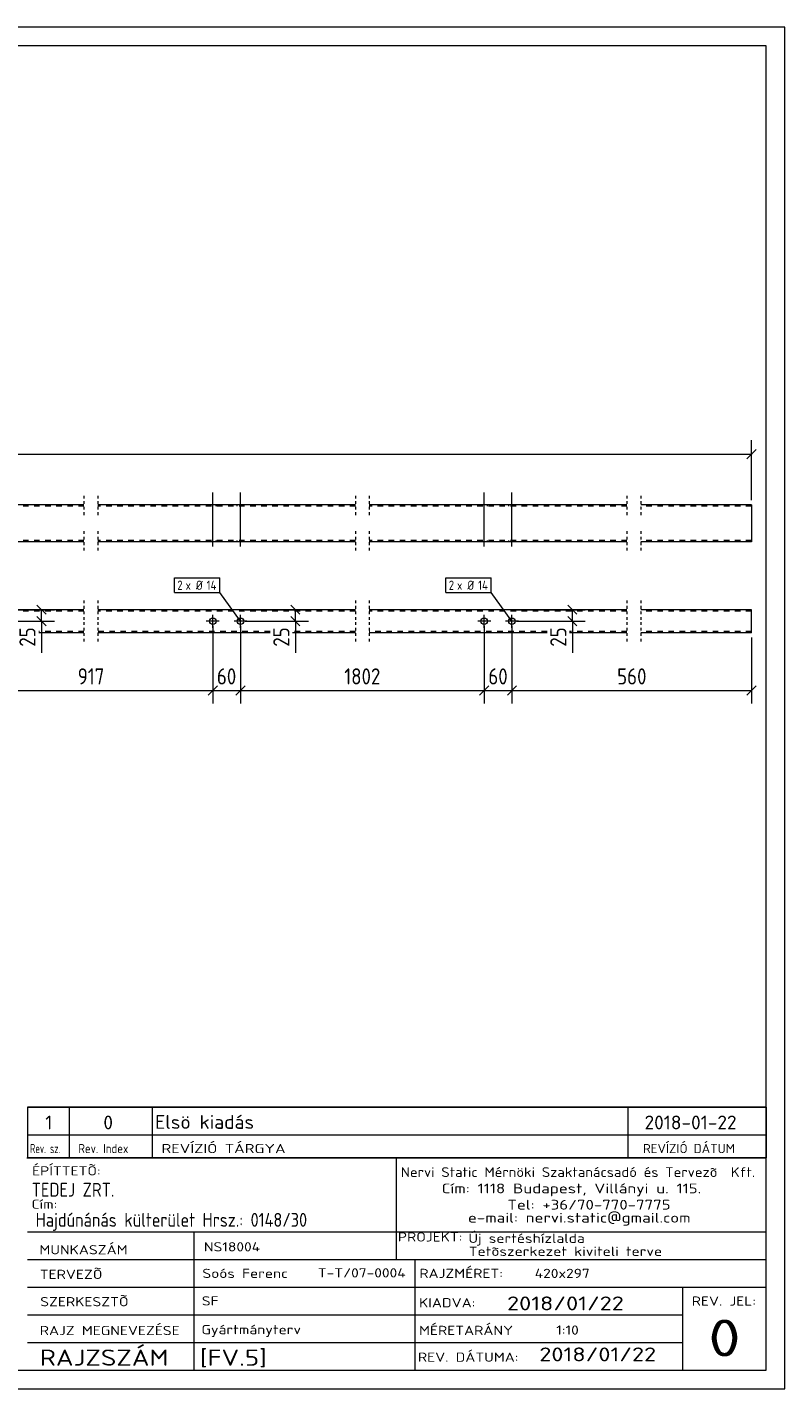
# Model space of a CAD drawing. Header units: millimetres. Extents: x 1 to 419, y 1 to 296.
# Tile 2 of 2: x 255 to 419, y 1 to 296. Entities that reach past the tile are written whole.
import ezdxf

# ---------------------------------------------------------------- set-up
doc = ezdxf.new("R2010")
doc.units = ezdxf.units.MM
doc.header["$LTSCALE"] = 0.6
for name, pattern in [('XKITLINE00', [0]), ('XKITLINE01', [4, 1, -1, 1, -1]), ('XKITLINE02', [4, 2, -2])]:
    doc.linetypes.add(name, pattern=pattern)
for name, color, linetype, lineweight in [('Bolt', 7, 'Continuous', 0), ('BoltMark', 3, 'Continuous', 0), ('DrawingSheet', 5, 'Continuous', 0), ('OtherObjectType', 1, 'Continuous', 0), ('Part', 2, 'Continuous', 0), ('Z-DIMENSIONS', 1, 'Continuous', 0)]:
    doc.layers.add(name, color=color, linetype=linetype, lineweight=lineweight)
doc.styles.add('ISOCPEUR', font='ISOCPEUR.TTF')

msp = doc.modelspace()

# ---------------------------------------------------------------- linework, layer by layer
at = {"layer": 'Bolt', "color": 3, "linetype": 'XKITLINE00', "lineweight": 0}
for p, q in [((295.1, 183.46), (295.1, 195.21)), ((301.1, 183.46), (301.1, 195.21)), ((353.9, 183.46), (353.9, 195.21)), ((359.9, 183.46), (359.9, 195.21)), ((294.4, 192.2), (294.4, 192.5)), ((295.8, 192.2), (295.8, 192.5)), ((300.4, 192.2), (300.4, 192.5)), ((301.8, 192.2), (301.8, 192.5)), ((353.2, 192.2), (353.2, 192.5)), ((354.6, 192.2), (354.6, 192.5)), ((359.2, 192.2), (359.2, 192.5)), ((360.6, 192.2), (360.6, 192.5)), ((294.4, 184.5), (294.4, 184.8)), ((295.8, 184.5), (295.8, 184.8)), ((300.4, 184.5), (300.4, 184.8)), ((301.8, 184.5), (301.8, 184.8)), ((353.2, 184.5), (353.2, 184.8)), ((354.6, 184.5), (354.6, 184.8)), ((359.2, 184.5), (359.2, 184.8)), ((360.6, 184.5), (360.6, 184.8)), ((295.1, 165.9), (295.1, 168.7)), ((301.1, 165.9), (301.1, 168.7)), ((353.9, 165.9), (353.9, 168.7)), ((359.9, 165.9), (359.9, 168.7)), ((296.5, 167.3), (293.7, 167.3)), ((302.5, 167.3), (299.7, 167.3)), ((355.3, 167.3), (352.5, 167.3)), ((361.3, 167.3), (358.5, 167.3))]:
    msp.add_line(p, q, dxfattribs=at)
for centre in [(295.1, 167.3), (301.1, 167.3), (353.9, 167.3), (359.9, 167.3)]:
    msp.add_circle(centre, 0.7, dxfattribs=at)
at = {"layer": 'BoltMark', "color": 7, "linetype": 'XKITLINE00', "lineweight": 0}
for p, q in [((286.81, 176.7), (296.6, 176.7)), ((286.81, 173.5), (286.81, 176.7)), ((296.6, 173.5), (296.6, 176.7)), ((345.61, 176.7), (355.4, 176.7)), ((345.61, 173.5), (345.61, 176.7)), ((355.4, 173.5), (355.4, 176.7)), ((286.81, 173.5), (296.6, 173.5)), ((301.1, 167.3), (296.6, 173.5)), ((345.61, 173.5), (355.4, 173.5)), ((359.9, 167.3), (355.4, 173.5))]:
    msp.add_line(p, q, dxfattribs=at)
at = {"layer": 'DrawingSheet', "color": 2, "linetype": 'XKITLINE00', "lineweight": 0}
for p, q in [((419, 296), (1, 296)), ((419, 1), (419, 296)), ((1, 1), (419, 1))]:
    msp.add_line(p, q, dxfattribs=at)
at = {"layer": 'DrawingSheet', "color": 3, "linetype": 'XKITLINE00', "lineweight": 0}
for p, q in [((415, 292), (5, 292)), ((415, 5), (415, 292)), ((5, 5), (415, 5))]:
    msp.add_line(p, q, dxfattribs=at)
at = {"layer": 'OtherObjectType', "color": 7, "linetype": 'XKITLINE00', "lineweight": 0}
for p, q in [((255, 62.05), (415, 62.05)), ((255, 62.05), (255, 56.05)), ((264, 62.05), (264, 56.05)), ((282, 62.05), (282, 56.05)), ((385, 62.05), (385, 56.05)), ((415, 62.05), (415, 56.05)), ((255, 56.05), (255, 51.05)), ((255, 56.05), (415, 56.05)), ((264, 56.05), (264, 51.05)), ((282, 56.05), (282, 51.05)), ((385, 56.05), (385, 51.05)), ((415, 56.05), (415, 51.05)), ((254.84, 51.05), (415, 51.05)), ((415, 51.05), (255, 51.05)), ((334.84, 51), (334.84, 35)), ((414.98, 5), (415, 51.05)), ((254.98, 35), (414.98, 35)), ((290.98, 35), (290.98, 5)), ((334.84, 35), (334.84, 29)), ((254.98, 29), (338.84, 29)), ((338.84, 29), (338.84, 5)), ((338.84, 29), (414.84, 29)), ((254.98, 23), (414.98, 23)), ((396.84, 23), (396.84, 5)), ((254.98, 17), (396.84, 17)), ((254.98, 11), (396.98, 11)), ((254.98, 5), (414.98, 5))]:
    msp.add_line(p, q, dxfattribs=at)
at = {"layer": 'OtherObjectType', "color": 1, "linetype": 'XKITLINE00', "lineweight": 0}
for p, q in [((415, 62.05), (255, 62.05)), ((255, 56.05), (415, 56.05))]:
    msp.add_line(p, q, dxfattribs=at)
at = {"layer": 'Part', "color": 2, "linetype": 'XKITLINE00', "lineweight": 0}
for p, q in [((267.2, 192.5), (211.4, 192.5)), ((326, 192.5), (270.2, 192.5)), ((384.8, 192.5), (329, 192.5)), ((411.8, 192.5), (387.8, 192.5)), ((411.8, 192.5), (411.8, 184.5)), ((267.2, 184.5), (211.4, 184.5)), ((326, 184.5), (270.2, 184.5)), ((384.8, 184.5), (329, 184.5)), ((411.8, 184.5), (387.8, 184.5)), ((267.2, 169.8), (211.4, 169.8)), ((326, 169.8), (270.2, 169.8)), ((384.8, 169.8), (329, 169.8)), ((411.8, 169.8), (387.8, 169.8)), ((411.8, 164.8), (411.8, 169.8)), ((267.2, 164.8), (257.4, 164.8)), ((307.5, 164.8), (270.2, 164.8)), ((326, 164.8), (312.4, 164.8)), ((367.5, 164.8), (329, 164.8)), ((384.8, 164.8), (372.4, 164.8)), ((411.8, 164.8), (387.8, 164.8))]:
    msp.add_line(p, q, dxfattribs=at)
at = {"layer": 'Part', "color": 7, "linetype": 'XKITLINE02', "lineweight": 0}
for p, q in [((267.2, 192.2), (211.4, 192.2)), ((326, 192.2), (270.2, 192.2)), ((384.8, 192.2), (329, 192.2)), ((411.8, 192.2), (387.8, 192.2)), ((267.2, 184.8), (211.4, 184.8)), ((326, 184.8), (270.2, 184.8)), ((384.8, 184.8), (329, 184.8)), ((411.8, 184.8), (387.8, 184.8)), ((267.2, 169.5), (211.4, 169.5)), ((326, 169.5), (270.2, 169.5)), ((384.8, 169.5), (329, 169.5)), ((411.8, 169.5), (387.8, 169.5)), ((267.2, 165.1), (257.4, 165.1)), ((307.5, 165.1), (270.2, 165.1)), ((326, 165.1), (312.4, 165.1)), ((367.5, 165.1), (329, 165.1)), ((384.8, 165.1), (372.4, 165.1)), ((411.8, 165.1), (387.8, 165.1))]:
    msp.add_line(p, q, dxfattribs=at)
at = {"layer": 'Part', "color": 2, "linetype": 'XKITLINE01', "lineweight": 0}
for p, q in [((267.2, 194.5), (267.2, 190.2)), ((270.2, 194.5), (270.2, 190.2)), ((326, 194.5), (326, 190.2)), ((329, 194.5), (329, 190.2)), ((384.8, 194.5), (384.8, 190.2)), ((387.8, 194.5), (387.8, 190.2)), ((267.2, 186.8), (267.2, 182.5)), ((270.2, 186.8), (270.2, 182.5)), ((326, 186.8), (326, 182.5)), ((329, 186.8), (329, 182.5)), ((384.8, 186.8), (384.8, 182.5)), ((387.8, 186.8), (387.8, 182.5)), ((267.2, 171.8), (267.2, 167.5)), ((270.2, 171.8), (270.2, 167.5)), ((326, 171.8), (326, 167.5)), ((329, 171.8), (329, 167.5)), ((384.8, 171.8), (384.8, 167.5)), ((387.8, 171.8), (387.8, 167.5)), ((267.2, 167.1), (267.2, 162.8)), ((270.2, 167.1), (270.2, 162.8)), ((326, 167.1), (326, 162.8)), ((329, 167.1), (329, 162.8)), ((384.8, 167.1), (384.8, 162.8)), ((387.8, 167.1), (387.8, 162.8))]:
    msp.add_line(p, q, dxfattribs=at)
at = {"layer": 'Z-DIMENSIONS', "color": 7, "linetype": 'XKITLINE00', "lineweight": 0}
for p, q in [((411.8, 193.5), (411.8, 206.55)), ((412.79, 204.49), (410.81, 202.51)), ((8, 203.5), (411.8, 203.5)), ((243.3, 169.8), (260.8, 169.8)), ((257.01, 170.79), (258.99, 168.81)), ((257.01, 168.29), (258.99, 166.32)), ((258, 167.3), (258, 169.8)), ((302.1, 169.8), (315.8, 169.8)), ((312.01, 170.79), (313.99, 168.81)), ((312.01, 168.29), (313.99, 166.32)), ((313, 167.3), (313, 169.8)), ((360.9, 169.8), (375.8, 169.8)), ((372.01, 170.79), (373.99, 168.81)), ((372.01, 168.29), (373.99, 166.32)), ((373, 167.3), (373, 169.8)), ((243.3, 167.3), (260.8, 167.3)), ((258, 167.3), (258, 160.47)), ((258, 167.3), (258, 160.47)), ((295.1, 166.3), (295.1, 149.5)), ((295.1, 166.3), (295.1, 149.5)), ((301.1, 166.3), (301.1, 149.5)), ((301.1, 166.3), (301.1, 149.5)), ((302.1, 167.3), (315.8, 167.3)), ((313, 167.3), (313, 160.47)), ((313, 167.3), (313, 160.47)), ((353.9, 166.3), (353.9, 149.5)), ((353.9, 166.3), (353.9, 149.5)), ((359.9, 166.3), (359.9, 149.5)), ((359.9, 166.3), (359.9, 149.5)), ((360.9, 167.3), (375.8, 167.3)), ((373, 167.3), (373, 160.47)), ((373, 167.3), (373, 160.47)), ((411.8, 163.8), (411.8, 149.5)), ((242.3, 152.3), (295.1, 152.3)), ((296.09, 153.29), (294.11, 151.31)), ((295.7, 152.9), (294.11, 151.31)), ((295.1, 152.3), (301.1, 152.3)), ((302.09, 153.29), (300.11, 151.31)), ((302.09, 153.29), (300.11, 151.31)), ((301.1, 152.3), (353.9, 152.3)), ((354.89, 153.29), (352.91, 151.31)), ((354.5, 152.9), (352.91, 151.31)), ((353.9, 152.3), (359.9, 152.3)), ((360.89, 153.29), (358.91, 151.31)), ((360.89, 153.29), (358.91, 151.31)), ((359.9, 152.3), (411.8, 152.3)), ((412.79, 153.29), (410.81, 151.31))]:
    msp.add_line(p, q, dxfattribs=at)
at = {"layer": 'Z-DIMENSIONS', "color": 3}
for p in [(411.8, 203.5), (258, 169.8), (313, 169.8), (373, 169.8), (258, 167.3), (313, 167.3), (373, 167.3), (295.1, 152.3), (295.1, 152.3), (301.1, 152.3), (301.1, 152.3), (353.9, 152.3), (353.9, 152.3), (359.9, 152.3), (359.9, 152.3), (411.8, 152.3)]:
    msp.add_point(p, dxfattribs=at)

# ---------------------------------------------------------------- texts
at = {"layer": 'BoltMark', "color": 3, "style": 'ISOCPEUR', "width": 0.85}
for s, p in [('2', (287.41, 174.1)), ('x Ø', (289.21, 174.1)), ('14', (293.77, 174.1)), ('2', (346.21, 174.1)), ('x Ø', (348.01, 174.1)), ('14', (352.57, 174.1))]:
    msp.add_text(s, height=2, dxfattribs=at).set_placement(p)
at = {"layer": 'OtherObjectType', "color": 7, "style": 'ISOCPEUR'}
for s, height, width, p in [('1', 3, 1.017001, (258.82, 57.2)), ('0', 3, 1.017001, (271.4, 57.2)), ('Elsö kiadás', 3, 1.017001, (282.63, 57.31)), ('2018-01-22', 3, 1.017001, (388.62, 57.2)), ('Rev. sz.', 2, 0.68, (255.54, 52.05)), ('Rev. Index', 2, 0.85, (266, 52.05)), ('REVÍZIÓ TÁRGYA', 2, 1.275, (284, 52.05)), ('REVÍZIÓ DÁTUM', 2, 1.02, (388.28, 52.05)), ('ÉPÍTTETÕ:', 2, 1.211571, (255.96, 47.22)), ('Nervi Static Mérnöki\xa0Szaktanácsadó\xa0és\xa0Tervezõ  Kft.', 2.1176, 1.08375, (335.84, 46.88)), ('TEDEJ ZRT.', 3, 0.85, (255.87, 42.62)), ('Cím:\xa01118 Budapest, Villányi u. 115.', 2.1176, 1.250101, (344.68, 43.35)), ('Cím:', 2, 1.211571, (255.84, 40)), ('Tel:\xa0+36/70-770-7775', 2.1176, 1.250101, (358.91, 39.82)), ('Hajdúnánás külterület Hrsz.: 0148/30', 3, 0.85, (256.73, 36.1)), ('e-mail:\xa0nervi.static@gmail.com', 2.1176, 1.250101, (350.38, 37)), ('MUNKASZÁM', 2, 1.211571, (257.55, 30.12)), ('NS18004', 2, 1.211571, (293.17, 30.76)), ('PROJEKT:', 2, 1.211571, (335.18, 32.9)), ('Új sertéshízlalda', 2, 1.211571, (350.47, 32.6)), ('Tetõszerkezet kiviteli terve', 2, 1.211571, (350.54, 29.78)), ('TERVEZÕ', 2, 1.211571, (257.63, 24.79)), ('Soós Ferenc', 2, 1.211571, (292.84, 25)), ('T-T/07-0004', 2, 1.211571, (317.86, 25.11)), ('RAJZMÉRET:', 2, 1.211571, (339.84, 25)), ('420x297', 2, 1.211571, (364.84, 25)), ('SZERKESZTÕ', 2, 1.211571, (257.72, 18.87)), ('SF', 2, 1.211571, (292.72, 19.04)), ('2018/01/22', 3, 1.275, (358.84, 18)), ('REV. JEL:', 2, 1.211571, (398.84, 19)), ('KIADVA:', 2, 1.211571, (339.78, 18.64)), ('RAJZ MEGNEVEZÉSE', 2, 1.211571, (257.62, 12.62)), ('Gyártmányterv', 2, 1.211571, (292.65, 12.82)), ('MÉRETARÁNY', 2, 1.211571, (339.78, 12.65)), ('1:10', 2, 1.211571, (369.51, 12.72)), ('0', 8, 1.275, (402.45, 8)), ('RAJZSZÁM', 3.5, 1.211571, (257.62, 6)), ('[FV.5]', 3.5, 1.211571, (292.3, 5.99)), ('REV. DÁTUMA:', 2, 1.211571, (339.53, 6.85)), ('2018/01/22', 3, 1.275, (365.83, 6.95))]:
    msp.add_text(s, height=height, dxfattribs=dict(at, width=width)).set_placement(p)
at = {"layer": 'Z-DIMENSIONS', "color": 3, "style": 'ISOCPEUR', "width": 0.85}
for p in [(256.7, 161.78), (311.7, 161.78), (371.7, 161.78)]:
    msp.add_text('25', height=3.5, rotation=90.0002, dxfattribs=at).set_placement(p)
for s, p in [('917', (265.84, 153.6)), ('60', (295.99, 153.6)), ('1802', (323.59, 153.6)), ('60', (354.79, 153.6)), ('560', (382.69, 153.6))]:
    msp.add_text(s, height=3.5, dxfattribs=at).set_placement(p)

doc.saveas('drawing.dxf')
